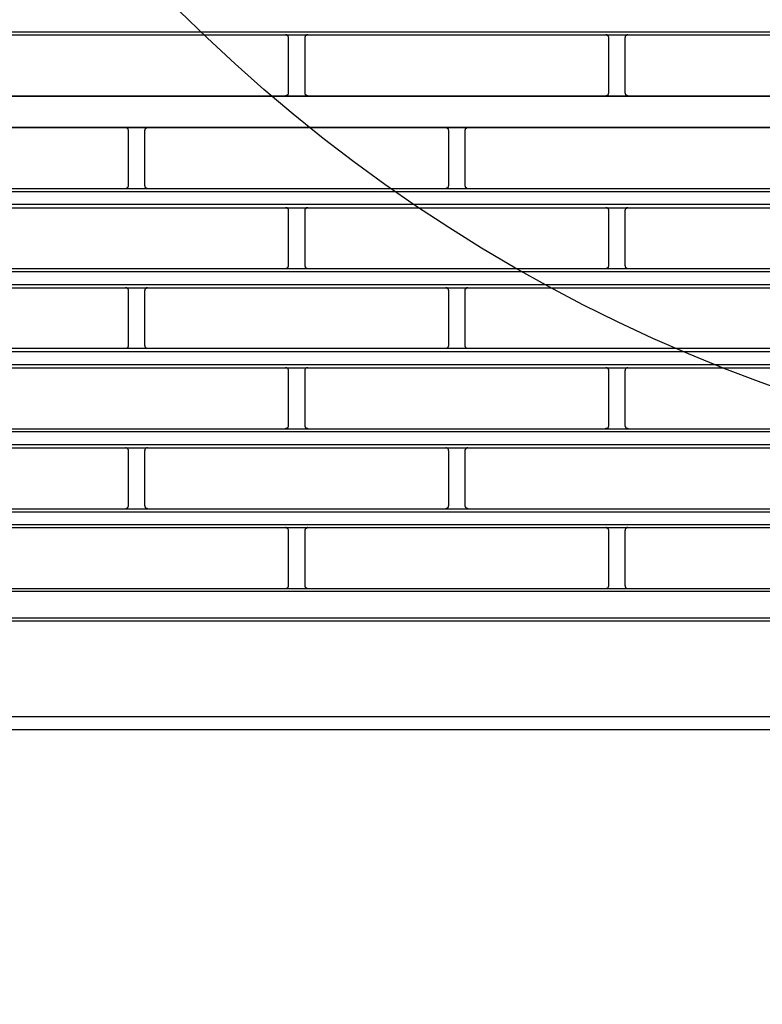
# Model space of a CAD drawing. Header units: millimetres. Extents: x 39871 to 53385, y 51832 to 57813.
# Tile 46 of 88: x 48477 to 48523, y 52623 to 52684. Entities that reach past the tile are written whole.
import ezdxf
from ezdxf import colors
from ezdxf.entities.mleader import LeaderData, LeaderLine
from ezdxf.math import Vec2, Vec3

# ---------------------------------------------------------------- set-up
doc = ezdxf.new("R2010")
doc.units = ezdxf.units.MM
doc.layers.add('AQUAREA', color=7, linetype='Continuous')
doc.layers.add('IS_KAN_OPIS', color=7, linetype='Continuous', lineweight=30)
doc.styles.add('ARIAL', font='ARIALN.TTF')

# ---------------------------------------------------------------- blocks, each defined once
blk = doc.blocks.new('SPLIT')
at = {"layer": 'AQUAREA'}
for points in [[(24308.59, -818.09), (24877.69, -818.09)], [(24308.59, -818.58), (24877.69, -818.58)], [(24443.05, -819.07), (24443.05, -819.07), (24443.05, -819), (24443.05, -818.93), (24443.05, -818.86), (24442.99, -818.86), (24442.99, -818.79), (24442.99, -818.72), (24442.92, -818.72), (24442.92, -818.65), (24442.85, -818.65), (24442.78, -818.65), (24442.78, -818.58), (24442.7, -818.58), (24442.64, -818.58), (24442.57, -818.58)], [(24443.05, -827.47), (24443.05, -819.07)], [(24446.07, -818.58), (24446.07, -818.58), (24446, -818.58), (24445.93, -818.58), (24445.85, -818.58), (24445.85, -818.65), (24445.79, -818.65), (24445.72, -818.65), (24445.72, -818.72), (24445.65, -818.72), (24445.65, -818.79), (24445.65, -818.86), (24445.58, -818.86), (24445.58, -818.93), (24445.58, -819), (24445.58, -819.07)], [(24445.58, -819.07), (24445.58, -827.47)], [(24492.69, -819.07), (24492.69, -819.07), (24492.69, -819), (24492.69, -818.93), (24492.69, -818.86), (24492.62, -818.86), (24492.62, -818.79), (24492.55, -818.79), (24492.55, -818.72), (24492.48, -818.72), (24492.48, -818.65), (24492.4, -818.65), (24492.4, -818.58), (24492.34, -818.58), (24492.27, -818.58), (24492.2, -818.58)], [(24492.69, -827.47), (24492.69, -819.07)], [(24495.63, -818.58), (24495.63, -818.58), (24495.55, -818.58), (24495.49, -818.58), (24495.42, -818.65), (24495.35, -818.65), (24495.35, -818.72), (24495.28, -818.72), (24495.28, -818.79), (24495.2, -818.79), (24495.2, -818.86), (24495.2, -818.93), (24495.2, -819), (24495.14, -819), (24495.14, -819.07)], [(24495.14, -819.07), (24495.14, -827.47)], [(24308.59, -828.03), (24877.69, -828.03)], [(24308.59, -828.1), (24877.69, -828.1)], [(24442.57, -828.03), (24442.57, -828.03), (24442.64, -827.96), (24442.7, -827.96), (24442.78, -827.96), (24442.85, -827.96), (24442.85, -827.89), (24442.92, -827.89), (24442.92, -827.82), (24442.99, -827.82), (24442.99, -827.75), (24443.05, -827.75), (24443.05, -827.68), (24443.05, -827.61), (24443.05, -827.54), (24443.05, -827.47)], [(24445.58, -827.47), (24445.58, -827.54), (24445.58, -827.61), (24445.58, -827.68), (24445.58, -827.75), (24445.65, -827.75), (24445.65, -827.82), (24445.72, -827.82), (24445.72, -827.89), (24445.79, -827.89), (24445.79, -827.96), (24445.85, -827.96), (24445.93, -827.96), (24446, -827.96), (24446.07, -828.03)], [(24492.2, -828.03), (24492.2, -828.03), (24492.2, -827.96), (24492.27, -827.96), (24492.34, -827.96), (24492.4, -827.96), (24492.48, -827.96), (24492.48, -827.89), (24492.55, -827.89), (24492.55, -827.82), (24492.62, -827.82), (24492.62, -827.75), (24492.62, -827.68), (24492.69, -827.68), (24492.69, -827.61), (24492.69, -827.54), (24492.69, -827.47)], [(24495.14, -827.47), (24495.14, -827.54), (24495.14, -827.61), (24495.2, -827.61), (24495.2, -827.68), (24495.2, -827.75), (24495.28, -827.75), (24495.28, -827.82), (24495.35, -827.89), (24495.42, -827.89), (24495.42, -827.96), (24495.49, -827.96), (24495.55, -827.96), (24495.63, -827.96), (24495.63, -828.03)], [(24308.59, -832.86), (24877.69, -832.86)], [(24308.59, -832.93), (24877.69, -832.93)], [(24418.28, -833.42), (24418.28, -833.42), (24418.28, -833.35), (24418.28, -833.28), (24418.2, -833.28), (24418.2, -833.21), (24418.2, -833.14), (24418.14, -833.14), (24418.14, -833.07), (24418.07, -833.07), (24418.07, -833), (24418, -833), (24417.93, -833), (24417.85, -833), (24417.85, -832.93), (24417.79, -832.93)], [(24421.22, -832.93), (24421.22, -832.93), (24421.15, -832.93), (24421.15, -833), (24421.08, -833), (24421, -833), (24421, -833.07), (24420.94, -833.07), (24420.87, -833.07), (24420.87, -833.14), (24420.87, -833.21), (24420.8, -833.21), (24420.8, -833.28), (24420.8, -833.35), (24420.73, -833.35), (24420.73, -833.42)], [(24467.9, -833.42), (24467.9, -833.42), (24467.9, -833.35), (24467.84, -833.35), (24467.84, -833.28), (24467.84, -833.21), (24467.77, -833.14), (24467.77, -833.07), (24467.7, -833.07), (24467.63, -833.07), (24467.63, -833), (24467.55, -833), (24467.49, -833), (24467.49, -832.93), (24467.42, -832.93)], [(24470.85, -832.93), (24470.85, -832.93), (24470.78, -832.93), (24470.78, -833), (24470.7, -833), (24470.64, -833), (24470.57, -833), (24470.57, -833.07), (24470.5, -833.07), (24470.5, -833.14), (24470.43, -833.14), (24470.43, -833.21), (24470.43, -833.28), (24470.35, -833.28), (24470.35, -833.35), (24470.35, -833.42)], [(24418.28, -841.89), (24418.28, -833.42)], [(24420.73, -833.42), (24420.73, -841.89)], [(24467.9, -841.89), (24467.9, -833.42)], [(24470.35, -833.42), (24470.35, -841.89)], [(24417.79, -842.38), (24417.79, -842.38), (24417.85, -842.38), (24417.93, -842.38), (24418, -842.38), (24418, -842.31), (24418.07, -842.31), (24418.07, -842.24), (24418.14, -842.24), (24418.14, -842.17), (24418.2, -842.17), (24418.2, -842.1), (24418.28, -842.03), (24418.28, -841.96), (24418.28, -841.89)], [(24420.73, -841.89), (24420.73, -841.89), (24420.73, -841.96), (24420.8, -841.96), (24420.8, -842.03), (24420.8, -842.1), (24420.8, -842.17), (24420.87, -842.17), (24420.87, -842.24), (24420.94, -842.24), (24420.94, -842.31), (24421, -842.31), (24421.08, -842.31), (24421.08, -842.38), (24421.15, -842.38), (24421.22, -842.38)], [(24467.42, -842.38), (24467.42, -842.38), (24467.49, -842.38), (24467.55, -842.38), (24467.55, -842.31), (24467.63, -842.31), (24467.7, -842.31), (24467.7, -842.24), (24467.77, -842.24), (24467.77, -842.17), (24467.84, -842.17), (24467.84, -842.1), (24467.84, -842.03), (24467.84, -841.96), (24467.9, -841.96), (24467.9, -841.89)], [(24470.35, -841.89), (24470.35, -841.89), (24470.35, -841.96), (24470.35, -842.03), (24470.43, -842.03), (24470.43, -842.1), (24470.43, -842.17), (24470.5, -842.17), (24470.5, -842.24), (24470.57, -842.24), (24470.57, -842.31), (24470.64, -842.31), (24470.7, -842.38), (24470.78, -842.38), (24470.85, -842.38)], [(24308.59, -842.38), (24877.69, -842.38)], [(24308.59, -842.87), (24877.69, -842.87)], [(24308.59, -844.83), (24877.69, -844.83)], [(24308.59, -845.39), (24877.69, -845.39)], [(24443.05, -845.88), (24443.05, -845.81), (24443.05, -845.74), (24443.05, -845.67), (24443.05, -845.6), (24442.99, -845.6), (24442.99, -845.53), (24442.92, -845.53), (24442.92, -845.46), (24442.85, -845.46), (24442.85, -845.39), (24442.78, -845.39), (24442.7, -845.39), (24442.64, -845.39), (24442.57, -845.39)], [(24443.05, -854.28), (24443.05, -845.88)], [(24446.07, -845.39), (24446.07, -845.39), (24446, -845.39), (24445.93, -845.39), (24445.85, -845.39), (24445.79, -845.39), (24445.79, -845.46), (24445.72, -845.46), (24445.72, -845.53), (24445.65, -845.53), (24445.65, -845.6), (24445.58, -845.6), (24445.58, -845.67), (24445.58, -845.74), (24445.58, -845.81), (24445.58, -845.88)], [(24445.58, -845.88), (24445.58, -854.28)], [(24492.69, -845.88), (24492.69, -845.81), (24492.69, -845.74), (24492.69, -845.67), (24492.62, -845.67), (24492.62, -845.6), (24492.62, -845.53), (24492.55, -845.53), (24492.55, -845.46), (24492.48, -845.46), (24492.4, -845.39), (24492.34, -845.39), (24492.27, -845.39), (24492.2, -845.39)], [(24492.69, -854.28), (24492.69, -845.88)], [(24495.63, -845.39), (24495.63, -845.39), (24495.55, -845.39), (24495.49, -845.39), (24495.42, -845.39), (24495.42, -845.46), (24495.35, -845.46), (24495.35, -845.53), (24495.28, -845.53), (24495.28, -845.6), (24495.2, -845.6), (24495.2, -845.67), (24495.2, -845.74), (24495.14, -845.81), (24495.14, -845.88)], [(24495.14, -845.88), (24495.14, -854.28)], [(24442.57, -854.77), (24442.57, -854.77), (24442.64, -854.77), (24442.7, -854.77), (24442.78, -854.77), (24442.78, -854.7), (24442.85, -854.7), (24442.92, -854.7), (24442.92, -854.63), (24442.99, -854.63), (24442.99, -854.56), (24442.99, -854.49), (24443.05, -854.49), (24443.05, -854.42), (24443.05, -854.35), (24443.05, -854.28)], [(24445.58, -854.28), (24445.58, -854.28), (24445.58, -854.35), (24445.58, -854.42), (24445.58, -854.49), (24445.65, -854.49), (24445.65, -854.56), (24445.65, -854.63), (24445.72, -854.63), (24445.72, -854.7), (24445.79, -854.7), (24445.85, -854.7), (24445.85, -854.77), (24445.93, -854.77), (24446, -854.77), (24446.07, -854.77)], [(24492.2, -854.77), (24492.2, -854.77), (24492.27, -854.77), (24492.34, -854.77), (24492.4, -854.77), (24492.4, -854.7), (24492.48, -854.7), (24492.48, -854.63), (24492.55, -854.63), (24492.62, -854.56), (24492.62, -854.49), (24492.69, -854.49), (24492.69, -854.42), (24492.69, -854.35), (24492.69, -854.28)], [(24495.14, -854.28), (24495.14, -854.28), (24495.14, -854.35), (24495.2, -854.35), (24495.2, -854.42), (24495.2, -854.49), (24495.2, -854.56), (24495.28, -854.56), (24495.28, -854.63), (24495.35, -854.63), (24495.35, -854.7), (24495.42, -854.7), (24495.42, -854.77), (24495.49, -854.77), (24495.55, -854.77), (24495.63, -854.77)], [(24308.59, -854.77), (24877.69, -854.77)], [(24308.59, -855.26), (24877.69, -855.26)], [(24308.59, -857.29), (24877.69, -857.29)], [(24308.59, -857.78), (24877.69, -857.78)], [(24418.28, -858.27), (24418.28, -858.27), (24418.28, -858.2), (24418.28, -858.13), (24418.28, -858.06), (24418.2, -858.06), (24418.2, -857.99), (24418.2, -857.92), (24418.14, -857.92), (24418.14, -857.85), (24418.07, -857.85), (24418, -857.85), (24418, -857.78), (24417.93, -857.78), (24417.85, -857.78), (24417.79, -857.78)], [(24418.28, -866.67), (24418.28, -858.27)], [(24421.22, -857.78), (24421.22, -857.78), (24421.15, -857.78), (24421.08, -857.78), (24421, -857.78), (24421, -857.85), (24420.94, -857.85), (24420.94, -857.92), (24420.87, -857.92), (24420.87, -857.99), (24420.8, -857.99), (24420.8, -858.06), (24420.8, -858.13), (24420.8, -858.2), (24420.73, -858.2), (24420.73, -858.27)], [(24420.73, -858.27), (24420.73, -866.67)], [(24467.9, -858.27), (24467.9, -858.27), (24467.9, -858.2), (24467.9, -858.13), (24467.84, -858.13), (24467.84, -858.06), (24467.84, -857.99), (24467.77, -857.99), (24467.77, -857.92), (24467.7, -857.92), (24467.7, -857.85), (24467.63, -857.85), (24467.63, -857.78), (24467.55, -857.78), (24467.49, -857.78), (24467.42, -857.78)], [(24467.9, -866.67), (24467.9, -858.27)], [(24470.85, -857.78), (24470.85, -857.78), (24470.78, -857.78), (24470.7, -857.78), (24470.64, -857.78), (24470.64, -857.85), (24470.57, -857.85), (24470.5, -857.92), (24470.43, -857.99), (24470.43, -858.06), (24470.35, -858.06), (24470.35, -858.13), (24470.35, -858.2), (24470.35, -858.27)], [(24470.35, -858.27), (24470.35, -866.67)], [(24417.79, -867.16), (24417.79, -867.16), (24417.85, -867.16), (24417.93, -867.16), (24418, -867.16), (24418, -867.09), (24418.07, -867.09), (24418.14, -867.09), (24418.14, -867.02), (24418.2, -867.02), (24418.2, -866.95), (24418.2, -866.88), (24418.28, -866.88), (24418.28, -866.81), (24418.28, -866.74), (24418.28, -866.67)], [(24420.73, -866.67), (24420.73, -866.67), (24420.73, -866.74), (24420.8, -866.74), (24420.8, -866.81), (24420.8, -866.88), (24420.8, -866.95), (24420.87, -866.95), (24420.87, -867.02), (24420.94, -867.02), (24420.94, -867.09), (24421, -867.09), (24421, -867.16), (24421.08, -867.16), (24421.15, -867.16), (24421.22, -867.16)], [(24467.42, -867.16), (24467.42, -867.16), (24467.49, -867.16), (24467.55, -867.16), (24467.63, -867.16), (24467.63, -867.09), (24467.7, -867.09), (24467.7, -867.02), (24467.77, -867.02), (24467.77, -866.95), (24467.84, -866.95), (24467.84, -866.88), (24467.84, -866.81), (24467.9, -866.81), (24467.9, -866.74), (24467.9, -866.67)], [(24470.35, -866.67), (24470.35, -866.67), (24470.35, -866.74), (24470.35, -866.81), (24470.35, -866.88), (24470.43, -866.88), (24470.43, -866.95), (24470.5, -867.02), (24470.5, -867.09), (24470.57, -867.09), (24470.64, -867.09), (24470.64, -867.16), (24470.7, -867.16), (24470.78, -867.16), (24470.85, -867.16)], [(24308.59, -867.16), (24877.69, -867.16)], [(24308.59, -867.65), (24877.69, -867.65)], [(24308.59, -869.68), (24877.69, -869.68)], [(24308.59, -870.17), (24877.69, -870.17)], [(24443.05, -870.66), (24443.05, -870.66), (24443.05, -870.59), (24443.05, -870.52), (24443.05, -870.45), (24442.99, -870.45), (24442.99, -870.38), (24442.99, -870.31), (24442.92, -870.31), (24442.92, -870.24), (24442.85, -870.24), (24442.78, -870.24), (24442.78, -870.17), (24442.7, -870.17), (24442.64, -870.17), (24442.57, -870.17)], [(24443.05, -879.06), (24443.05, -870.66)], [(24446.07, -870.17), (24446.07, -870.17), (24446, -870.17), (24445.93, -870.17), (24445.85, -870.17), (24445.85, -870.24), (24445.79, -870.24), (24445.72, -870.24), (24445.72, -870.31), (24445.65, -870.31), (24445.65, -870.38), (24445.65, -870.45), (24445.58, -870.45), (24445.58, -870.52), (24445.58, -870.59), (24445.58, -870.66)], [(24445.58, -870.66), (24445.58, -879.06)], [(24492.69, -870.66), (24492.69, -870.66), (24492.69, -870.59), (24492.69, -870.52), (24492.69, -870.45), (24492.62, -870.45), (24492.62, -870.38), (24492.55, -870.38), (24492.55, -870.31), (24492.48, -870.31), (24492.48, -870.24), (24492.4, -870.24), (24492.4, -870.17), (24492.34, -870.17), (24492.27, -870.17), (24492.2, -870.17)], [(24492.69, -879.06), (24492.69, -870.66)], [(24495.63, -870.17), (24495.63, -870.17), (24495.55, -870.17), (24495.49, -870.17), (24495.42, -870.24), (24495.35, -870.24), (24495.35, -870.31), (24495.28, -870.31), (24495.28, -870.38), (24495.2, -870.38), (24495.2, -870.45), (24495.2, -870.52), (24495.2, -870.59), (24495.14, -870.59), (24495.14, -870.66)], [(24495.14, -870.66), (24495.14, -879.06)], [(24308.59, -879.62), (24877.69, -879.62)], [(24308.59, -880.04), (24877.69, -880.04)], [(24442.57, -879.62), (24442.57, -879.62), (24442.64, -879.62), (24442.64, -879.55), (24442.7, -879.55), (24442.78, -879.55), (24442.85, -879.55), (24442.85, -879.48), (24442.92, -879.48), (24442.92, -879.41), (24442.99, -879.41), (24442.99, -879.34), (24443.05, -879.34), (24443.05, -879.27), (24443.05, -879.2), (24443.05, -879.13), (24443.05, -879.06)], [(24445.58, -879.06), (24445.58, -879.13), (24445.58, -879.2), (24445.58, -879.27), (24445.58, -879.34), (24445.65, -879.34), (24445.65, -879.41), (24445.72, -879.41), (24445.72, -879.48), (24445.79, -879.48), (24445.79, -879.55), (24445.85, -879.55), (24445.93, -879.55), (24446, -879.55), (24446, -879.62), (24446.07, -879.62)], [(24492.2, -879.62), (24492.2, -879.62), (24492.2, -879.55), (24492.27, -879.55), (24492.34, -879.55), (24492.4, -879.55), (24492.48, -879.55), (24492.48, -879.48), (24492.55, -879.48), (24492.55, -879.41), (24492.62, -879.41), (24492.62, -879.34), (24492.62, -879.27), (24492.69, -879.27), (24492.69, -879.2), (24492.69, -879.13), (24492.69, -879.06)], [(24495.14, -879.06), (24495.14, -879.13), (24495.14, -879.2), (24495.2, -879.2), (24495.2, -879.27), (24495.2, -879.34), (24495.28, -879.34), (24495.28, -879.41), (24495.35, -879.48), (24495.42, -879.48), (24495.42, -879.55), (24495.49, -879.55), (24495.55, -879.55), (24495.63, -879.55), (24495.63, -879.62)], [(24308.59, -882.07), (24877.69, -882.07)], [(24308.59, -882.56), (24877.69, -882.56)], [(24418.28, -883.05), (24418.28, -883.05), (24418.28, -882.98), (24418.28, -882.91), (24418.2, -882.84), (24418.2, -882.77), (24418.14, -882.77), (24418.14, -882.7), (24418.07, -882.7), (24418.07, -882.63), (24418, -882.63), (24417.93, -882.56), (24417.85, -882.56), (24417.79, -882.56)], [(24418.28, -883.05), (24418.28, -883.05), (24418.28, -882.98), (24418.28, -882.91), (24418.2, -882.84), (24418.2, -882.77), (24418.14, -882.77), (24418.14, -882.7), (24418.07, -882.7), (24418.07, -882.63), (24418, -882.63), (24417.93, -882.56), (24417.85, -882.56), (24417.79, -882.56)], [(24418.28, -891.52), (24418.28, -883.05)], [(24418.28, -891.52), (24418.28, -883.05)], [(24421.22, -882.56), (24421.22, -882.56), (24421.15, -882.56), (24421.08, -882.56), (24421.08, -882.63), (24421, -882.63), (24420.94, -882.63), (24420.94, -882.7), (24420.87, -882.7), (24420.87, -882.77), (24420.8, -882.77), (24420.8, -882.84), (24420.8, -882.91), (24420.8, -882.98), (24420.73, -882.98), (24420.73, -883.05)], [(24421.22, -882.56), (24421.22, -882.56), (24421.15, -882.56), (24421.08, -882.56), (24421.08, -882.63), (24421, -882.63), (24420.94, -882.63), (24420.94, -882.7), (24420.87, -882.7), (24420.87, -882.77), (24420.8, -882.77), (24420.8, -882.84), (24420.8, -882.91), (24420.8, -882.98), (24420.73, -882.98), (24420.73, -883.05)], [(24420.73, -883.05), (24420.73, -891.52)], [(24420.73, -883.05), (24420.73, -891.52)], [(24467.9, -883.05), (24467.9, -883.05), (24467.9, -882.98), (24467.84, -882.98), (24467.84, -882.91), (24467.84, -882.84), (24467.84, -882.77), (24467.77, -882.77), (24467.77, -882.7), (24467.7, -882.7), (24467.7, -882.63), (24467.63, -882.63), (24467.55, -882.63), (24467.55, -882.56), (24467.49, -882.56), (24467.42, -882.56)], [(24467.9, -883.05), (24467.9, -883.05), (24467.9, -882.98), (24467.84, -882.98), (24467.84, -882.91), (24467.84, -882.84), (24467.84, -882.77), (24467.77, -882.77), (24467.77, -882.7), (24467.7, -882.7), (24467.7, -882.63), (24467.63, -882.63), (24467.55, -882.63), (24467.55, -882.56), (24467.49, -882.56), (24467.42, -882.56)], [(24467.9, -891.52), (24467.9, -883.05)], [(24467.9, -891.52), (24467.9, -883.05)], [(24470.85, -882.56), (24470.85, -882.56), (24470.78, -882.56), (24470.7, -882.56), (24470.7, -882.63), (24470.64, -882.63), (24470.57, -882.63), (24470.57, -882.7), (24470.5, -882.7), (24470.5, -882.77), (24470.43, -882.77), (24470.43, -882.84), (24470.43, -882.91), (24470.35, -882.91), (24470.35, -882.98), (24470.35, -883.05)], [(24470.85, -882.56), (24470.85, -882.56), (24470.78, -882.56), (24470.7, -882.56), (24470.7, -882.63), (24470.64, -882.63), (24470.57, -882.63), (24470.57, -882.7), (24470.5, -882.7), (24470.5, -882.77), (24470.43, -882.77), (24470.43, -882.84), (24470.43, -882.91), (24470.35, -882.91), (24470.35, -882.98), (24470.35, -883.05)], [(24470.35, -883.05), (24470.35, -891.52)], [(24470.35, -883.05), (24470.35, -891.52)], [(24343.87, -892.01), (24842.41, -892.01)], [(24343.87, -892.01), (24842.41, -892.01)], [(24343.87, -892.5), (24842.41, -892.5)], [(24417.79, -892.01), (24417.79, -892.01), (24417.85, -892.01), (24417.93, -891.94), (24418, -891.94), (24418.07, -891.94), (24418.07, -891.87), (24418.14, -891.87), (24418.14, -891.8), (24418.2, -891.8), (24418.2, -891.73), (24418.2, -891.66), (24418.28, -891.66), (24418.28, -891.59), (24418.28, -891.52)], [(24417.79, -892.01), (24417.79, -892.01), (24417.85, -892.01), (24417.93, -891.94), (24418, -891.94), (24418.07, -891.94), (24418.07, -891.87), (24418.14, -891.87), (24418.14, -891.8), (24418.2, -891.8), (24418.2, -891.73), (24418.2, -891.66), (24418.28, -891.66), (24418.28, -891.59), (24418.28, -891.52)], [(24420.73, -891.52), (24420.73, -891.52), (24420.73, -891.59), (24420.8, -891.59), (24420.8, -891.66), (24420.8, -891.73), (24420.87, -891.73), (24420.87, -891.8), (24420.87, -891.87), (24420.94, -891.87), (24421, -891.87), (24421, -891.94), (24421.08, -891.94), (24421.15, -891.94), (24421.15, -892.01), (24421.22, -892.01)], [(24420.73, -891.52), (24420.73, -891.52), (24420.73, -891.59), (24420.8, -891.59), (24420.8, -891.66), (24420.8, -891.73), (24420.87, -891.73), (24420.87, -891.8), (24420.87, -891.87), (24420.94, -891.87), (24421, -891.87), (24421, -891.94), (24421.08, -891.94), (24421.15, -891.94), (24421.15, -892.01), (24421.22, -892.01)], [(24467.42, -892.01), (24467.42, -892.01), (24467.49, -892.01), (24467.49, -891.94), (24467.55, -891.94), (24467.63, -891.94), (24467.7, -891.87), (24467.77, -891.87), (24467.77, -891.8), (24467.84, -891.73), (24467.84, -891.66), (24467.84, -891.59), (24467.9, -891.59), (24467.9, -891.52)], [(24467.42, -892.01), (24467.42, -892.01), (24467.49, -892.01), (24467.49, -891.94), (24467.55, -891.94), (24467.63, -891.94), (24467.7, -891.87), (24467.77, -891.87), (24467.77, -891.8), (24467.84, -891.73), (24467.84, -891.66), (24467.84, -891.59), (24467.9, -891.59), (24467.9, -891.52)], [(24470.35, -891.52), (24470.35, -891.52), (24470.35, -891.59), (24470.35, -891.66), (24470.43, -891.66), (24470.43, -891.73), (24470.43, -891.8), (24470.5, -891.8), (24470.5, -891.87), (24470.57, -891.87), (24470.57, -891.94), (24470.64, -891.94), (24470.7, -891.94), (24470.78, -891.94), (24470.78, -892.01), (24470.85, -892.01)], [(24470.35, -891.52), (24470.35, -891.52), (24470.35, -891.59), (24470.35, -891.66), (24470.43, -891.66), (24470.43, -891.73), (24470.43, -891.8), (24470.5, -891.8), (24470.5, -891.87), (24470.57, -891.87), (24470.57, -891.94), (24470.64, -891.94), (24470.7, -891.94), (24470.78, -891.94), (24470.78, -892.01), (24470.85, -892.01)], [(24343.87, -894.46), (24842.41, -894.46)], [(24343.87, -894.95), (24842.41, -894.95)], [(24343.87, -894.95), (24842.41, -894.95)], [(24443.05, -895.44), (24443.05, -895.44), (24443.05, -895.37), (24443.05, -895.3), (24443.05, -895.23), (24442.99, -895.23), (24442.99, -895.16), (24442.92, -895.09), (24442.85, -895.09), (24442.85, -895.02), (24442.78, -895.02), (24442.7, -895.02), (24442.7, -894.95), (24442.64, -894.95), (24442.57, -894.95)], [(24443.05, -895.44), (24443.05, -895.44), (24443.05, -895.37), (24443.05, -895.3), (24443.05, -895.23), (24442.99, -895.23), (24442.99, -895.16), (24442.92, -895.09), (24442.85, -895.09), (24442.85, -895.02), (24442.78, -895.02), (24442.7, -895.02), (24442.7, -894.95), (24442.64, -894.95), (24442.57, -894.95)], [(24443.05, -903.91), (24443.05, -895.44)], [(24443.05, -903.91), (24443.05, -895.44)], [(24446.07, -894.95), (24446.07, -894.95), (24446, -894.95), (24445.93, -894.95), (24445.93, -895.02), (24445.85, -895.02), (24445.79, -895.02), (24445.79, -895.09), (24445.72, -895.09), (24445.72, -895.16), (24445.65, -895.16), (24445.65, -895.23), (24445.58, -895.23), (24445.58, -895.3), (24445.58, -895.37), (24445.58, -895.44)], [(24446.07, -894.95), (24446.07, -894.95), (24446, -894.95), (24445.93, -894.95), (24445.93, -895.02), (24445.85, -895.02), (24445.79, -895.02), (24445.79, -895.09), (24445.72, -895.09), (24445.72, -895.16), (24445.65, -895.16), (24445.65, -895.23), (24445.58, -895.23), (24445.58, -895.3), (24445.58, -895.37), (24445.58, -895.44)], [(24445.58, -895.44), (24445.58, -903.91)], [(24445.58, -895.44), (24445.58, -903.91)], [(24492.69, -895.44), (24492.69, -895.44), (24492.69, -895.37), (24492.69, -895.3), (24492.62, -895.3), (24492.62, -895.23), (24492.62, -895.16), (24492.55, -895.16), (24492.55, -895.09), (24492.48, -895.09), (24492.48, -895.02), (24492.4, -895.02), (24492.34, -895.02), (24492.34, -894.95), (24492.27, -894.95), (24492.2, -894.95)], [(24492.69, -895.44), (24492.69, -895.44), (24492.69, -895.37), (24492.69, -895.3), (24492.62, -895.3), (24492.62, -895.23), (24492.62, -895.16), (24492.55, -895.16), (24492.55, -895.09), (24492.48, -895.09), (24492.48, -895.02), (24492.4, -895.02), (24492.34, -895.02), (24492.34, -894.95), (24492.27, -894.95), (24492.2, -894.95)], [(24492.69, -903.91), (24492.69, -895.44)], [(24492.69, -903.91), (24492.69, -895.44)], [(24495.63, -894.95), (24495.63, -894.95), (24495.55, -894.95), (24495.49, -894.95), (24495.49, -895.02), (24495.42, -895.02), (24495.35, -895.02), (24495.35, -895.09), (24495.28, -895.09), (24495.28, -895.16), (24495.2, -895.23), (24495.2, -895.3), (24495.2, -895.37), (24495.14, -895.37), (24495.14, -895.44)], [(24495.63, -894.95), (24495.63, -894.95), (24495.55, -894.95), (24495.49, -894.95), (24495.49, -895.02), (24495.42, -895.02), (24495.35, -895.02), (24495.35, -895.09), (24495.28, -895.09), (24495.28, -895.16), (24495.2, -895.23), (24495.2, -895.3), (24495.2, -895.37), (24495.14, -895.37), (24495.14, -895.44)], [(24495.14, -895.44), (24495.14, -903.91)], [(24495.14, -895.44), (24495.14, -903.91)], [(24308.59, -904.4), (24877.69, -904.4)], [(24308.59, -904.82), (24877.69, -904.82)], [(24442.57, -904.4), (24442.57, -904.4), (24442.64, -904.4), (24442.7, -904.4), (24442.7, -904.33), (24442.78, -904.33), (24442.85, -904.33), (24442.85, -904.26), (24442.92, -904.26), (24442.99, -904.19), (24442.99, -904.12), (24443.05, -904.12), (24443.05, -904.05), (24443.05, -903.98), (24443.05, -903.91)], [(24442.57, -904.4), (24442.57, -904.4), (24442.64, -904.4), (24442.7, -904.4), (24442.7, -904.33), (24442.78, -904.33), (24442.85, -904.33), (24442.85, -904.26), (24442.92, -904.26), (24442.99, -904.19), (24442.99, -904.12), (24443.05, -904.12), (24443.05, -904.05), (24443.05, -903.98), (24443.05, -903.91)], [(24445.58, -903.91), (24445.58, -903.91), (24445.58, -903.98), (24445.58, -904.05), (24445.58, -904.12), (24445.65, -904.12), (24445.65, -904.19), (24445.72, -904.19), (24445.72, -904.26), (24445.79, -904.26), (24445.79, -904.33), (24445.85, -904.33), (24445.93, -904.33), (24445.93, -904.4), (24446, -904.4), (24446.07, -904.4)], [(24445.58, -903.91), (24445.58, -903.91), (24445.58, -903.98), (24445.58, -904.05), (24445.58, -904.12), (24445.65, -904.12), (24445.65, -904.19), (24445.72, -904.19), (24445.72, -904.26), (24445.79, -904.26), (24445.79, -904.33), (24445.85, -904.33), (24445.93, -904.33), (24445.93, -904.4), (24446, -904.4), (24446.07, -904.4)], [(24492.2, -904.4), (24492.2, -904.4), (24492.27, -904.4), (24492.34, -904.4), (24492.34, -904.33), (24492.4, -904.33), (24492.48, -904.33), (24492.48, -904.26), (24492.55, -904.26), (24492.55, -904.19), (24492.62, -904.19), (24492.62, -904.12), (24492.62, -904.05), (24492.69, -904.05), (24492.69, -903.98), (24492.69, -903.91)], [(24492.2, -904.4), (24492.2, -904.4), (24492.27, -904.4), (24492.34, -904.4), (24492.34, -904.33), (24492.4, -904.33), (24492.48, -904.33), (24492.48, -904.26), (24492.55, -904.26), (24492.55, -904.19), (24492.62, -904.19), (24492.62, -904.12), (24492.62, -904.05), (24492.69, -904.05), (24492.69, -903.98), (24492.69, -903.91)], [(24495.14, -903.91), (24495.14, -903.91), (24495.14, -903.98), (24495.2, -903.98), (24495.2, -904.05), (24495.2, -904.12), (24495.28, -904.19), (24495.28, -904.26), (24495.35, -904.26), (24495.35, -904.33), (24495.42, -904.33), (24495.49, -904.33), (24495.49, -904.4), (24495.55, -904.4), (24495.63, -904.4)], [(24495.14, -903.91), (24495.14, -903.91), (24495.14, -903.98), (24495.2, -903.98), (24495.2, -904.05), (24495.2, -904.12), (24495.28, -904.19), (24495.28, -904.26), (24495.35, -904.26), (24495.35, -904.33), (24495.42, -904.33), (24495.49, -904.33), (24495.49, -904.4), (24495.55, -904.4), (24495.63, -904.4)], [(24308.59, -908.95), (24877.69, -908.95)], [(24308.59, -909.37), (24877.69, -909.37)], [(24316, -924.21), (24870.27, -924.21)], [(24316.35, -926.24), (24869.92, -926.24)]]:
    blk.add_lwpolyline(points, dxfattribs=at)
blk.add_open_spline([(24849.6, -639.5), (24849.6, -502.51), (24738.55, -391.46), (24601.57, -391.46), (24464.58, -391.46), (24353.54, -502.51), (24353.54, -639.5), (24353.54, -776.48), (24464.58, -887.53), (24601.57, -887.53), (24738.55, -887.53), (24849.6, -776.48), (24849.6, -639.5)], degree=3, knots=[0, 0, 0, 0, 1, 1, 1, 2, 2, 2, 3, 3, 3, 4, 4, 4, 4], dxfattribs=at)
blk = doc.blocks.new('_None')

msp = doc.modelspace()

# ---------------------------------------------------------------- block references
at = {"lineweight": 13, "xscale": 0.4, "yscale": 0.4, "zscale": 0.4}
msp.add_blockref('SPLIT', (38716.626, 53010.774), dxfattribs=at)

# ---------------------------------------------------------------- leaders
at = {"layer": 'IS_KAN_OPIS', "color": 212}
ml = msp.add_multileader_mtext('Standard', dxfattribs=at)
ml.set_content('\\pxql;{\\C256;Układ pompowy - \\A1;obieg ogrzewania\\Pgrzejnikowego 55/45%%DC; 35kPa; 11,3kW; 917,53kg/h\\P\\C1;Pompa  1~230V; 0,2kW}', color=212, style='ARIAL')
ml.set_leader_properties(color=212)
ml.set_arrow_properties(name='NONE')
ml.build(insert=Vec2(0, 0))
ml.multileader.update_dxf_attribs({"text_left_attachment_type": 6, "text_right_attachment_type": 6, "dogleg_length": 5, "arrow_head_size": 3})
ctx = ml.context
ctx.base_point, ctx.char_height, ctx.arrow_head_size, ctx.landing_gap_size, ctx.plane_origin = Vec3(45306.642, 52379.527), 30, 3, 1, Vec3(43632.71, 52295.388)
ctx.left_attachment, ctx.right_attachment = 6, 6
notes = []
notes.append((ctx, [(0, (1, 1, 0), (45301.642, 52379.527), (1, 0), 5, [(0, [(45125.376, 52771.048)], 0, [])])]))
ctx.mtext.insert, ctx.mtext.width, ctx.mtext.flow_direction = Vec3(45307.642, 52417.856), 8077.03979, 5
for ctx, leaders in notes:
    for number, flags, end, landing, length, lines in leaders:
        leader = LeaderData()
        leader.index, (leader.has_last_leader_line, leader.has_dogleg_vector, leader.attachment_direction) = number, flags
        leader.last_leader_point, leader.dogleg_vector, leader.dogleg_length = Vec3(end), Vec3(landing), length
        for number, points, colour, breaks in lines:
            line = LeaderLine()
            line.index, line.vertices, line.color, line.breaks = number, Vec3.list(points), colors.encode_raw_color(colour), breaks
            leader.lines.append(line)
        ctx.leaders.append(leader)

doc.saveas('drawing.dxf')
